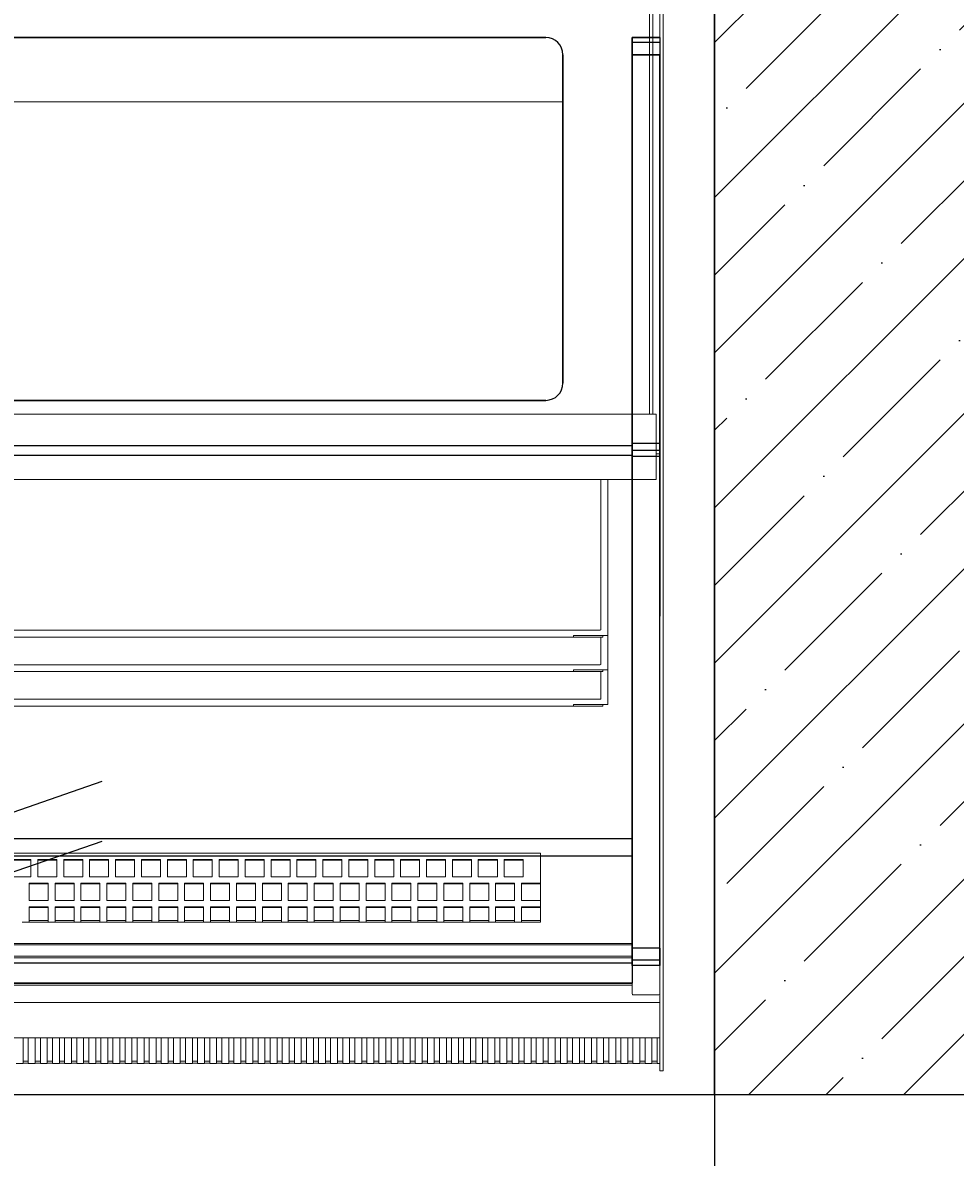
# Model space of a CAD drawing. Header units: millimetres. Extents: x -380244 to 257841, y -4400 to 11650.
# Tile 111 of 140: x 11199 to 11739, y -1348 to -692. Entities that reach past the tile are written whole.
import ezdxf
from ezdxf import colors
from ezdxf.entities.mleader import LeaderData, LeaderLine
from ezdxf.math import Vec2, Vec3

# ---------------------------------------------------------------- set-up
doc = ezdxf.new("R2010")
doc.units = ezdxf.units.MM
for name, color, linetype in [('Equip2D', 250, 'Continuous'), ('Equip3D', 7, 'Continuous'), ('EquipAnnot', 5, 'Continuous'), ('Обмер', 6, 'Continuous'), ('Привязки Вент', 102, 'Continuous'), ('Привязки Электр', 1, 'Continuous'), ('Привязки Электр2', 1, 'Continuous')]:
    doc.layers.add(name, color=color, linetype=linetype)
doc.styles.add('GOST прямой', font='isocpeur.ttf', dxfattribs={"height": 2.5})
doc.styles.add('Выноски', font='isocpeur.ttf', dxfattribs={"height": 2.5})
doc.styles.add('Размеры', font='txt.shx', dxfattribs={"height": 2.5})
doc.dimstyles.new('Main', dxfattribs={"dimscale": 0, "dimtxt": 2.5, "dimasz": 1, "dimexe": 1.25, "dimexo": 0.625, "dimtad": 1, "dimdec": 1, "dimrnd": 0.5, "dimtxsty": 'Размеры', "dimblk": 'OBLIQUE', "dimcen": 2.5, "dimadec": 0, "dimazin": 0, "dimtfac": 1, "dimtdec": 1, "dimtmove": 1, "dimatfit": 2, "dimfxl": 1, "dimarcsym": 0})

# ---------------------------------------------------------------- blocks, each defined once
blk = doc.blocks.new('A$C6c529915')
at = {"color": 0, "linetype": 'Continuous', "lineweight": 0}
for p, q in [((892, -2), (892, -320)), ((894, -320), (894, -2)), ((898, -2.5), (898, -342.78)), ((900, -4), (900, -660)), ((832, -102), (66, -102)), ((842, -112), (842, -302)), ((842, -139.32), (56, -139.32)), ((66, -312), (832, -312)), ((896, -320), (2, -320)), ((896, -320), (896, -342.53)), ((896, -343.3), (896, -342.53)), ((897.5, -343), (896, -343)), ((896, -343.3), (896, -357.78)), ((898, -655.55), (898, -342.78)), ((896, -357.78), (2, -357.78)), ((864, -357.78), (864, -444.5)), ((868, -357.78), (868, -448)), ((882, -357.78), (882, -655.55)), ((863.5, -445), (36.5, -445)), ((848, -449), (52, -449)), ((848, -449), (848, -448)), ((848, -448), (866, -448)), ((865, -449), (848, -449)), ((864, -449), (864, -464.5)), ((865, -448), (865, -449)), ((866, -448), (868, -448)), ((868, -448), (868, -468)), ((863.5, -465), (36.5, -465)), ((848, -469), (52, -469)), ((848, -469), (848, -468)), ((848, -468), (866, -468)), ((865, -469), (848, -469)), ((864, -469), (864, -484.5)), ((865, -468), (865, -469)), ((866, -468), (868, -468)), ((868, -468), (868, -488)), ((863.5, -485), (36.5, -485)), ((848, -489), (52, -489)), ((848, -489), (848, -488)), ((848, -488), (866, -488)), ((865, -489), (848, -489)), ((865, -488), (865, -489)), ((866, -488), (868, -488)), ((829, -574), (73, -574)), ((73, -574), (829, -574)), ((534, -577.77), (523, -577.77)), ((534, -587.8), (534, -577.77)), ((549, -577.77), (538, -577.77)), ((538, -577.77), (538, -587.8)), ((549, -587.8), (549, -577.77)), ((564, -577.77), (553, -577.77)), ((553, -577.77), (553, -587.8)), ((564, -587.8), (564, -577.77)), ((579, -577.77), (568, -577.77)), ((568, -577.77), (568, -587.8)), ((579, -587.8), (579, -577.77)), ((594, -577.77), (583, -577.77)), ((583, -577.77), (583, -587.8)), ((594, -587.8), (594, -577.77)), ((609, -577.77), (598, -577.77)), ((598, -577.77), (598, -587.8)), ((609, -587.8), (609, -577.77)), ((624, -577.77), (613, -577.77)), ((613, -577.77), (613, -587.8)), ((624, -587.8), (624, -577.77)), ((639, -577.77), (628, -577.77)), ((628, -577.77), (628, -587.8)), ((639, -587.8), (639, -577.77)), ((654, -577.77), (643, -577.77)), ((643, -577.77), (643, -587.8)), ((654, -587.8), (654, -577.77)), ((669, -577.77), (658, -577.77)), ((658, -577.77), (658, -587.8)), ((669, -587.8), (669, -577.77)), ((684, -577.77), (673, -577.77)), ((673, -577.77), (673, -587.8)), ((684, -587.8), (684, -577.77)), ((699, -577.77), (688, -577.77)), ((688, -577.77), (688, -587.8)), ((699, -587.8), (699, -577.77)), ((714, -577.77), (703, -577.77)), ((703, -577.77), (703, -587.8)), ((714, -587.8), (714, -577.77)), ((729, -577.77), (718, -577.77)), ((718, -577.77), (718, -587.8)), ((729, -587.8), (729, -577.77)), ((744, -577.77), (733, -577.77)), ((733, -577.77), (733, -587.8)), ((744, -587.8), (744, -577.77)), ((759, -577.77), (748, -577.77)), ((748, -577.77), (748, -587.8)), ((759, -587.8), (759, -577.77)), ((774, -577.77), (763, -577.77)), ((763, -577.77), (763, -587.8)), ((774, -587.8), (774, -577.77)), ((789, -577.77), (778, -577.77)), ((778, -577.77), (778, -587.8)), ((789, -587.8), (789, -577.77)), ((804, -577.77), (793, -577.77)), ((793, -577.77), (793, -587.8)), ((804, -587.8), (804, -577.77)), ((819, -577.77), (808, -577.77)), ((808, -577.77), (808, -587.8)), ((819, -587.8), (819, -577.77)), ((829, -591.45), (829, -574)), ((534, -578.18), (523, -578.18)), ((549, -578.18), (538, -578.18)), ((564, -578.18), (553, -578.18)), ((579, -578.18), (568, -578.18)), ((594, -578.18), (583, -578.18)), ((609, -578.18), (598, -578.18)), ((624, -578.18), (613, -578.18)), ((639, -578.18), (628, -578.18)), ((654, -578.18), (643, -578.18)), ((669, -578.18), (658, -578.18)), ((684, -578.18), (673, -578.18)), ((699, -578.18), (688, -578.18)), ((714, -578.18), (703, -578.18)), ((729, -578.18), (718, -578.18)), ((744, -578.18), (733, -578.18)), ((759, -578.18), (748, -578.18)), ((774, -578.18), (763, -578.18)), ((789, -578.18), (778, -578.18)), ((804, -578.18), (793, -578.18)), ((819, -578.18), (808, -578.18)), ((523, -587.8), (534, -587.8)), ((538, -587.8), (549, -587.8)), ((553, -587.8), (564, -587.8)), ((568, -587.8), (579, -587.8)), ((583, -587.8), (594, -587.8)), ((598, -587.8), (609, -587.8)), ((613, -587.8), (624, -587.8)), ((628, -587.8), (639, -587.8)), ((643, -587.8), (654, -587.8)), ((658, -587.8), (669, -587.8)), ((673, -587.8), (684, -587.8)), ((688, -587.8), (699, -587.8)), ((703, -587.8), (714, -587.8)), ((718, -587.8), (729, -587.8)), ((733, -587.8), (744, -587.8)), ((748, -587.8), (759, -587.8)), ((763, -587.8), (774, -587.8)), ((778, -587.8), (789, -587.8)), ((793, -587.8), (804, -587.8)), ((808, -587.8), (819, -587.8)), ((544, -591.45), (533, -591.45)), ((533, -591.45), (533, -601.48)), ((544, -591.86), (533, -591.86)), ((544, -601.48), (544, -591.45)), ((559, -591.45), (548, -591.45)), ((548, -591.45), (548, -601.48)), ((559, -591.86), (548, -591.86)), ((559, -601.48), (559, -591.45)), ((574, -591.45), (563, -591.45)), ((563, -591.45), (563, -601.48)), ((574, -591.86), (563, -591.86)), ((574, -601.48), (574, -591.45)), ((589, -591.45), (578, -591.45)), ((578, -591.45), (578, -601.48)), ((589, -591.86), (578, -591.86)), ((589, -601.48), (589, -591.45)), ((604, -591.45), (593, -591.45)), ((593, -591.45), (593, -601.48)), ((604, -591.86), (593, -591.86)), ((604, -601.48), (604, -591.45)), ((619, -591.45), (608, -591.45)), ((608, -591.45), (608, -601.48)), ((619, -591.86), (608, -591.86)), ((619, -601.48), (619, -591.45)), ((634, -591.45), (623, -591.45)), ((623, -591.45), (623, -601.48)), ((634, -591.86), (623, -591.86)), ((634, -601.48), (634, -591.45)), ((649, -591.45), (638, -591.45)), ((638, -591.45), (638, -601.48)), ((649, -591.86), (638, -591.86)), ((649, -601.48), (649, -591.45)), ((664, -591.45), (653, -591.45)), ((653, -591.45), (653, -601.48)), ((664, -591.86), (653, -591.86)), ((664, -601.48), (664, -591.45)), ((679, -591.45), (668, -591.45)), ((668, -591.45), (668, -601.48)), ((679, -591.86), (668, -591.86)), ((679, -601.48), (679, -591.45)), ((694, -591.45), (683, -591.45)), ((683, -591.45), (683, -601.48)), ((694, -591.86), (683, -591.86)), ((694, -601.48), (694, -591.45)), ((709, -591.45), (698, -591.45)), ((698, -591.45), (698, -601.48)), ((709, -591.86), (698, -591.86)), ((709, -601.48), (709, -591.45)), ((724, -591.45), (713, -591.45)), ((713, -591.45), (713, -601.48)), ((724, -591.86), (713, -591.86)), ((724, -601.48), (724, -591.45)), ((739, -591.45), (728, -591.45)), ((728, -591.45), (728, -601.48)), ((739, -591.86), (728, -591.86)), ((739, -601.48), (739, -591.45)), ((754, -591.45), (743, -591.45)), ((743, -591.45), (743, -601.48)), ((754, -591.86), (743, -591.86)), ((754, -601.48), (754, -591.45)), ((769, -591.45), (758, -591.45)), ((758, -591.45), (758, -601.48)), ((769, -591.86), (758, -591.86)), ((769, -601.48), (769, -591.45)), ((784, -591.45), (773, -591.45)), ((773, -591.45), (773, -601.48)), ((784, -591.86), (773, -591.86)), ((784, -601.48), (784, -591.45)), ((799, -591.45), (788, -591.45)), ((788, -591.45), (788, -601.48)), ((799, -591.86), (788, -591.86)), ((799, -601.48), (799, -591.45)), ((814, -591.45), (803, -591.45)), ((803, -591.45), (803, -601.48)), ((814, -591.86), (803, -591.86)), ((814, -601.48), (814, -591.45)), ((818, -591.45), (818, -601.48)), ((829, -591.45), (818, -591.45)), ((829, -591.86), (818, -591.86)), ((829, -591.45), (829, -591.86)), ((829, -601.48), (829, -591.86)), ((533, -601.48), (544, -601.48)), ((548, -601.48), (559, -601.48)), ((563, -601.48), (574, -601.48)), ((578, -601.48), (589, -601.48)), ((593, -601.48), (604, -601.48)), ((608, -601.48), (619, -601.48)), ((623, -601.48), (634, -601.48)), ((638, -601.48), (649, -601.48)), ((653, -601.48), (664, -601.48)), ((668, -601.48), (679, -601.48)), ((683, -601.48), (694, -601.48)), ((698, -601.48), (709, -601.48)), ((713, -601.48), (724, -601.48)), ((728, -601.48), (739, -601.48)), ((743, -601.48), (754, -601.48)), ((758, -601.48), (769, -601.48)), ((773, -601.48), (784, -601.48)), ((788, -601.48), (799, -601.48)), ((803, -601.48), (814, -601.48)), ((818, -601.48), (829, -601.48)), ((829, -605.13), (829, -601.48)), ((533, -605.13), (533, -612.59)), ((544, -605.13), (533, -605.13)), ((544, -605.54), (533, -605.54)), ((544, -605.13), (544, -612.59)), ((548, -605.13), (548, -612.59)), ((559, -605.13), (548, -605.13)), ((559, -605.54), (548, -605.54)), ((559, -605.13), (559, -612.59)), ((563, -605.13), (563, -612.59)), ((574, -605.13), (563, -605.13)), ((574, -605.54), (563, -605.54)), ((574, -605.13), (574, -612.59)), ((578, -605.13), (578, -612.59)), ((589, -605.13), (578, -605.13)), ((589, -605.54), (578, -605.54)), ((589, -605.13), (589, -612.59)), ((593, -605.13), (593, -612.59)), ((604, -605.13), (593, -605.13)), ((604, -605.54), (593, -605.54)), ((604, -605.13), (604, -612.59)), ((608, -605.13), (608, -612.59)), ((619, -605.13), (608, -605.13)), ((619, -605.54), (608, -605.54)), ((619, -605.13), (619, -612.59)), ((623, -605.13), (623, -612.59)), ((634, -605.13), (623, -605.13)), ((634, -605.54), (623, -605.54)), ((634, -605.13), (634, -612.59)), ((638, -605.13), (638, -612.59)), ((649, -605.13), (638, -605.13)), ((649, -605.54), (638, -605.54)), ((649, -605.13), (649, -612.59)), ((653, -605.13), (653, -612.59)), ((664, -605.13), (653, -605.13)), ((664, -605.54), (653, -605.54)), ((664, -605.13), (664, -612.59)), ((668, -605.13), (668, -612.59)), ((679, -605.13), (668, -605.13)), ((679, -605.54), (668, -605.54)), ((679, -605.13), (679, -612.59)), ((683, -605.13), (683, -612.59)), ((694, -605.13), (683, -605.13)), ((694, -605.54), (683, -605.54)), ((694, -605.13), (694, -612.59)), ((698, -605.13), (698, -612.59)), ((709, -605.13), (698, -605.13)), ((709, -605.54), (698, -605.54)), ((709, -605.13), (709, -612.59)), ((713, -605.13), (713, -612.59)), ((724, -605.13), (713, -605.13)), ((724, -605.54), (713, -605.54)), ((724, -605.13), (724, -612.59)), ((728, -605.13), (728, -612.59)), ((739, -605.13), (728, -605.13)), ((739, -605.54), (728, -605.54)), ((739, -605.13), (739, -612.59)), ((743, -605.13), (743, -612.59)), ((754, -605.13), (743, -605.13)), ((754, -605.54), (743, -605.54)), ((754, -605.13), (754, -612.59)), ((758, -605.13), (758, -612.59)), ((769, -605.13), (758, -605.13)), ((769, -605.54), (758, -605.54)), ((769, -605.13), (769, -612.59)), ((773, -605.13), (773, -612.59)), ((784, -605.13), (773, -605.13)), ((784, -605.54), (773, -605.54)), ((784, -605.13), (784, -612.59)), ((788, -605.13), (788, -612.59)), ((799, -605.13), (788, -605.13)), ((799, -605.54), (788, -605.54)), ((799, -605.13), (799, -612.59)), ((803, -605.13), (803, -612.59)), ((814, -605.13), (803, -605.13)), ((814, -605.54), (803, -605.54)), ((814, -605.13), (814, -612.59)), ((818, -605.13), (818, -612.59)), ((829, -605.13), (818, -605.13)), ((829, -605.54), (818, -605.54)), ((829, -605.13), (829, -605.54)), ((829, -613), (829, -605.54)), ((529, -614), (533, -614)), ((533, -612.59), (533, -614)), ((533, -613), (544, -613)), ((544, -614), (533, -614)), ((544, -614), (544, -612.59)), ((544, -614), (548, -614)), ((548, -612.59), (548, -614)), ((548, -613), (559, -613)), ((559, -614), (548, -614)), ((559, -614), (559, -612.59)), ((559, -614), (563, -614)), ((563, -612.59), (563, -614)), ((563, -613), (574, -613)), ((574, -614), (563, -614)), ((574, -614), (574, -612.59)), ((574, -614), (578, -614)), ((578, -612.59), (578, -614)), ((578, -613), (589, -613)), ((589, -614), (578, -614)), ((589, -614), (589, -612.59)), ((589, -614), (593, -614)), ((593, -612.59), (593, -614)), ((593, -613), (604, -613)), ((604, -614), (593, -614)), ((604, -614), (604, -612.59)), ((604, -614), (608, -614)), ((608, -612.59), (608, -614)), ((608, -613), (619, -613)), ((619, -614), (608, -614)), ((619, -614), (619, -612.59)), ((619, -614), (623, -614)), ((623, -612.59), (623, -614)), ((623, -613), (634, -613)), ((634, -614), (623, -614)), ((634, -614), (634, -612.59)), ((634, -614), (638, -614)), ((638, -612.59), (638, -614)), ((638, -613), (649, -613)), ((649, -614), (638, -614)), ((649, -614), (649, -612.59)), ((649, -614), (653, -614)), ((653, -612.59), (653, -614)), ((653, -613), (664, -613)), ((664, -614), (653, -614)), ((664, -614), (664, -612.59)), ((664, -614), (668, -614)), ((668, -612.59), (668, -614)), ((668, -613), (679, -613)), ((679, -614), (668, -614)), ((679, -614), (679, -612.59)), ((679, -614), (683, -614)), ((683, -612.59), (683, -614)), ((683, -613), (694, -613)), ((694, -614), (683, -614)), ((694, -614), (694, -612.59)), ((694, -614), (698, -614)), ((698, -612.59), (698, -614)), ((698, -613), (709, -613)), ((709, -614), (698, -614)), ((709, -614), (709, -612.59)), ((709, -614), (713, -614)), ((713, -612.59), (713, -614)), ((713, -613), (724, -613)), ((724, -614), (713, -614)), ((724, -614), (724, -612.59)), ((724, -614), (728, -614)), ((728, -612.59), (728, -614)), ((728, -613), (739, -613)), ((739, -614), (728, -614)), ((739, -614), (739, -612.59)), ((739, -614), (743, -614)), ((743, -612.59), (743, -614)), ((743, -613), (754, -613)), ((754, -614), (743, -614)), ((754, -614), (754, -612.59)), ((754, -614), (758, -614)), ((758, -612.59), (758, -614)), ((758, -613), (769, -613)), ((769, -614), (758, -614)), ((769, -614), (769, -612.59)), ((769, -614), (773, -614)), ((773, -612.59), (773, -614)), ((773, -613), (784, -613)), ((784, -614), (773, -614)), ((784, -614), (784, -612.59)), ((784, -614), (788, -614)), ((788, -612.59), (788, -614)), ((788, -613), (799, -613)), ((799, -614), (788, -614)), ((799, -614), (799, -612.59)), ((799, -614), (803, -614)), ((803, -612.59), (803, -614)), ((803, -613), (814, -613)), ((814, -614), (803, -614)), ((814, -614), (814, -612.59)), ((814, -614), (818, -614)), ((818, -612.59), (818, -614)), ((818, -613), (829, -613)), ((829, -614), (818, -614)), ((829, -613), (829, -614)), ((882, -626.26), (18, -626.26)), ((882, -627.2), (18, -627.2)), ((882, -633.71), (18, -633.71)), ((882, -634.65), (18, -634.65)), ((882, -649.47), (18, -649.47)), ((882, -650.47), (18, -650.47)), ((897.5, -656.05), (882.5, -656.05)), ((898, -655.55), (898, -660)), ((898, -660.53), (2, -660.53)), ((898, -685.44), (898, -660)), ((900, -685.44), (900, -660)), ((898, -681), (2, -681)), ((529.5, -681), (529.5, -684.8)), ((532.5, -684.8), (532.5, -681)), ((536.5, -681), (536.5, -684.8)), ((539.5, -684.8), (539.5, -681)), ((543.5, -681), (543.5, -684.8)), ((546.5, -684.8), (546.5, -681)), ((550.5, -681), (550.5, -684.8)), ((553.5, -684.8), (553.5, -681)), ((557.5, -681), (557.5, -684.8)), ((560.5, -684.8), (560.5, -681)), ((564.5, -681), (564.5, -684.8)), ((567.5, -684.8), (567.5, -681)), ((571.5, -681), (571.5, -684.8)), ((574.5, -684.8), (574.5, -681)), ((578.5, -681), (578.5, -684.8)), ((581.5, -684.8), (581.5, -681)), ((585.5, -681), (585.5, -684.8)), ((588.5, -684.8), (588.5, -681)), ((592.5, -681), (592.5, -684.8)), ((595.5, -684.8), (595.5, -681)), ((599.5, -681), (599.5, -684.8)), ((602.5, -684.8), (602.5, -681)), ((606.5, -681), (606.5, -684.8)), ((609.5, -684.8), (609.5, -681)), ((613.5, -681), (613.5, -684.8)), ((616.5, -684.8), (616.5, -681)), ((620.5, -681), (620.5, -684.8)), ((623.5, -684.8), (623.5, -681)), ((627.5, -681), (627.5, -684.8)), ((630.5, -684.8), (630.5, -681)), ((634.5, -681), (634.5, -684.8)), ((637.5, -684.8), (637.5, -681)), ((641.5, -681), (641.5, -684.8)), ((644.5, -684.8), (644.5, -681)), ((648.5, -681), (648.5, -684.8)), ((651.5, -684.8), (651.5, -681)), ((655.5, -681), (655.5, -684.8)), ((658.5, -684.8), (658.5, -681)), ((662.5, -681), (662.5, -684.8)), ((665.5, -684.8), (665.5, -681)), ((669.5, -681), (669.5, -684.8)), ((672.5, -684.8), (672.5, -681)), ((676.5, -681), (676.5, -684.8)), ((679.5, -684.8), (679.5, -681)), ((683.5, -681), (683.5, -684.8)), ((686.5, -684.8), (686.5, -681)), ((690.5, -681), (690.5, -684.8)), ((693.5, -684.8), (693.5, -681)), ((697.5, -681), (697.5, -684.8)), ((700.5, -684.8), (700.5, -681)), ((704.5, -681), (704.5, -684.8)), ((707.5, -684.8), (707.5, -681)), ((711.5, -681), (711.5, -684.8)), ((714.5, -684.8), (714.5, -681)), ((718.5, -681), (718.5, -684.8)), ((721.5, -684.8), (721.5, -681)), ((725.5, -681), (725.5, -684.8)), ((728.5, -684.8), (728.5, -681)), ((732.5, -681), (732.5, -684.8)), ((735.5, -684.8), (735.5, -681)), ((739.5, -681), (739.5, -684.8)), ((742.5, -684.8), (742.5, -681)), ((746.5, -681), (746.5, -684.8)), ((749.5, -684.8), (749.5, -681)), ((753.5, -681), (753.5, -684.8)), ((756.5, -684.8), (756.5, -681)), ((760.5, -681), (760.5, -684.8)), ((763.5, -684.8), (763.5, -681)), ((767.5, -681), (767.5, -684.8)), ((770.5, -684.8), (770.5, -681)), ((774.5, -681), (774.5, -684.8)), ((777.5, -684.8), (777.5, -681)), ((781.5, -681), (781.5, -684.8)), ((784.5, -684.8), (784.5, -681)), ((788.5, -681), (788.5, -684.8)), ((791.5, -684.8), (791.5, -681)), ((795.5, -681), (795.5, -684.8)), ((798.5, -684.8), (798.5, -681)), ((802.5, -681), (802.5, -684.8)), ((805.5, -684.8), (805.5, -681)), ((809.5, -681), (809.5, -684.8)), ((812.5, -684.8), (812.5, -681)), ((816.5, -681), (816.5, -684.8)), ((819.5, -684.8), (819.5, -681)), ((823.5, -681), (823.5, -684.8)), ((826.5, -684.8), (826.5, -681)), ((830.5, -681), (830.5, -684.8)), ((833.5, -684.8), (833.5, -681)), ((837.5, -681), (837.5, -684.8)), ((840.5, -684.8), (840.5, -681)), ((844.5, -681), (844.5, -684.8)), ((847.5, -684.8), (847.5, -681)), ((851.5, -681), (851.5, -684.8)), ((854.5, -684.8), (854.5, -681)), ((858.5, -681), (858.5, -684.8)), ((861.5, -684.8), (861.5, -681)), ((865.5, -681), (865.5, -684.8)), ((868.5, -684.8), (868.5, -681)), ((872.5, -681), (872.5, -684.8)), ((875.5, -684.8), (875.5, -681)), ((879.5, -681), (879.5, -684.8)), ((882.5, -684.8), (882.5, -681)), ((886.5, -681), (886.5, -684.8)), ((889.5, -684.8), (889.5, -681)), ((893.5, -681), (893.5, -684.8)), ((896.5, -684.8), (896.5, -681)), ((529.5, -684.8), (529.5, -695.8)), ((532.5, -695.8), (532.5, -684.8)), ((536.5, -684.8), (536.5, -695.8)), ((539.5, -695.8), (539.5, -684.8)), ((543.5, -684.8), (543.5, -695.8)), ((546.5, -695.8), (546.5, -684.8)), ((550.5, -684.8), (550.5, -695.8)), ((553.5, -695.8), (553.5, -684.8)), ((557.5, -684.8), (557.5, -695.8)), ((560.5, -695.8), (560.5, -684.8)), ((564.5, -684.8), (564.5, -695.8)), ((567.5, -695.8), (567.5, -684.8)), ((571.5, -684.8), (571.5, -695.8)), ((574.5, -695.8), (574.5, -684.8)), ((578.5, -684.8), (578.5, -695.8)), ((581.5, -695.8), (581.5, -684.8)), ((585.5, -684.8), (585.5, -695.8)), ((588.5, -695.8), (588.5, -684.8)), ((592.5, -684.8), (592.5, -695.8)), ((595.5, -695.8), (595.5, -684.8)), ((599.5, -684.8), (599.5, -695.8)), ((602.5, -695.8), (602.5, -684.8)), ((606.5, -684.8), (606.5, -695.8)), ((609.5, -695.8), (609.5, -684.8)), ((613.5, -684.8), (613.5, -695.8)), ((616.5, -695.8), (616.5, -684.8)), ((620.5, -684.8), (620.5, -695.8)), ((623.5, -695.8), (623.5, -684.8)), ((627.5, -684.8), (627.5, -695.8)), ((630.5, -695.8), (630.5, -684.8)), ((634.5, -684.8), (634.5, -695.8)), ((637.5, -695.8), (637.5, -684.8)), ((641.5, -684.8), (641.5, -695.8)), ((644.5, -695.8), (644.5, -684.8)), ((648.5, -684.8), (648.5, -695.8)), ((651.5, -695.8), (651.5, -684.8)), ((655.5, -684.8), (655.5, -695.8)), ((658.5, -695.8), (658.5, -684.8)), ((662.5, -684.8), (662.5, -695.8)), ((665.5, -695.8), (665.5, -684.8)), ((669.5, -684.8), (669.5, -695.8)), ((672.5, -695.8), (672.5, -684.8)), ((676.5, -684.8), (676.5, -695.8)), ((679.5, -695.8), (679.5, -684.8)), ((683.5, -684.8), (683.5, -695.8)), ((686.5, -695.8), (686.5, -684.8)), ((690.5, -684.8), (690.5, -695.8)), ((693.5, -695.8), (693.5, -684.8)), ((697.5, -684.8), (697.5, -695.8)), ((700.5, -695.8), (700.5, -684.8)), ((704.5, -684.8), (704.5, -695.8)), ((707.5, -695.8), (707.5, -684.8)), ((711.5, -684.8), (711.5, -695.8)), ((714.5, -695.8), (714.5, -684.8)), ((718.5, -684.8), (718.5, -695.8)), ((721.5, -695.8), (721.5, -684.8)), ((725.5, -684.8), (725.5, -695.8)), ((728.5, -695.8), (728.5, -684.8)), ((732.5, -684.8), (732.5, -695.8)), ((735.5, -695.8), (735.5, -684.8)), ((739.5, -684.8), (739.5, -695.8)), ((742.5, -695.8), (742.5, -684.8)), ((746.5, -684.8), (746.5, -695.8)), ((749.5, -695.8), (749.5, -684.8)), ((753.5, -684.8), (753.5, -695.8)), ((756.5, -695.8), (756.5, -684.8)), ((760.5, -684.8), (760.5, -695.8)), ((763.5, -695.8), (763.5, -684.8)), ((767.5, -684.8), (767.5, -695.8)), ((770.5, -695.8), (770.5, -684.8)), ((774.5, -684.8), (774.5, -695.8)), ((777.5, -695.8), (777.5, -684.8)), ((781.5, -684.8), (781.5, -695.8)), ((784.5, -695.8), (784.5, -684.8)), ((788.5, -684.8), (788.5, -695.8)), ((791.5, -695.8), (791.5, -684.8)), ((795.5, -684.8), (795.5, -695.8)), ((798.5, -695.8), (798.5, -684.8)), ((802.5, -684.8), (802.5, -695.8)), ((805.5, -695.8), (805.5, -684.8)), ((809.5, -684.8), (809.5, -695.8)), ((812.5, -695.8), (812.5, -684.8)), ((816.5, -684.8), (816.5, -695.8)), ((819.5, -695.8), (819.5, -684.8)), ((823.5, -684.8), (823.5, -695.8)), ((826.5, -695.8), (826.5, -684.8)), ((830.5, -684.8), (830.5, -695.8)), ((833.5, -695.8), (833.5, -684.8)), ((837.5, -684.8), (837.5, -695.8)), ((840.5, -695.8), (840.5, -684.8)), ((844.5, -684.8), (844.5, -695.8)), ((847.5, -695.8), (847.5, -684.8)), ((851.5, -684.8), (851.5, -695.8)), ((854.5, -695.8), (854.5, -684.8)), ((858.5, -684.8), (858.5, -695.8)), ((861.5, -695.8), (861.5, -684.8)), ((865.5, -684.8), (865.5, -695.8)), ((868.5, -695.8), (868.5, -684.8)), ((872.5, -684.8), (872.5, -695.8)), ((875.5, -695.8), (875.5, -684.8)), ((879.5, -684.8), (879.5, -695.8)), ((882.5, -695.8), (882.5, -684.8)), ((886.5, -684.8), (886.5, -695.8)), ((889.5, -695.8), (889.5, -684.8)), ((893.5, -684.8), (893.5, -695.8)), ((896.5, -695.8), (896.5, -684.8)), ((898, -700), (898, -685.44)), ((900, -700), (900, -685.44)), ((529.5, -695.8), (525.5, -695.8)), ((532.5, -694.44), (529.5, -694.44)), ((529.5, -695.6), (532.5, -695.6)), ((536.5, -695.8), (532.5, -695.8)), ((539.5, -694.44), (536.5, -694.44)), ((536.5, -695.6), (539.5, -695.6)), ((543.5, -695.8), (539.5, -695.8)), ((546.5, -694.44), (543.5, -694.44)), ((543.5, -695.6), (546.5, -695.6)), ((550.5, -695.8), (546.5, -695.8)), ((553.5, -694.44), (550.5, -694.44)), ((550.5, -695.6), (553.5, -695.6)), ((557.5, -695.8), (553.5, -695.8)), ((560.5, -694.44), (557.5, -694.44)), ((557.5, -695.6), (560.5, -695.6)), ((564.5, -695.8), (560.5, -695.8)), ((567.5, -694.44), (564.5, -694.44)), ((564.5, -695.6), (567.5, -695.6)), ((571.5, -695.8), (567.5, -695.8)), ((574.5, -694.44), (571.5, -694.44)), ((571.5, -695.6), (574.5, -695.6)), ((578.5, -695.8), (574.5, -695.8)), ((581.5, -694.44), (578.5, -694.44)), ((578.5, -695.6), (581.5, -695.6)), ((585.5, -695.8), (581.5, -695.8)), ((588.5, -694.44), (585.5, -694.44)), ((585.5, -695.6), (588.5, -695.6)), ((592.5, -695.8), (588.5, -695.8)), ((595.5, -694.44), (592.5, -694.44)), ((592.5, -695.6), (595.5, -695.6)), ((599.5, -695.8), (595.5, -695.8)), ((602.5, -694.44), (599.5, -694.44)), ((599.5, -695.6), (602.5, -695.6)), ((606.5, -695.8), (602.5, -695.8)), ((609.5, -694.44), (606.5, -694.44)), ((606.5, -695.6), (609.5, -695.6)), ((613.5, -695.8), (609.5, -695.8)), ((616.5, -694.44), (613.5, -694.44)), ((613.5, -695.6), (616.5, -695.6)), ((620.5, -695.8), (616.5, -695.8)), ((623.5, -694.44), (620.5, -694.44)), ((620.5, -695.6), (623.5, -695.6)), ((627.5, -695.8), (623.5, -695.8)), ((630.5, -694.44), (627.5, -694.44)), ((627.5, -695.6), (630.5, -695.6)), ((634.5, -695.8), (630.5, -695.8)), ((637.5, -694.44), (634.5, -694.44)), ((634.5, -695.6), (637.5, -695.6)), ((641.5, -695.8), (637.5, -695.8)), ((644.5, -694.44), (641.5, -694.44)), ((641.5, -695.6), (644.5, -695.6)), ((648.5, -695.8), (644.5, -695.8)), ((651.5, -694.44), (648.5, -694.44)), ((648.5, -695.6), (651.5, -695.6)), ((655.5, -695.8), (651.5, -695.8)), ((658.5, -694.44), (655.5, -694.44)), ((655.5, -695.6), (658.5, -695.6)), ((662.5, -695.8), (658.5, -695.8)), ((665.5, -694.44), (662.5, -694.44)), ((662.5, -695.6), (665.5, -695.6)), ((669.5, -695.8), (665.5, -695.8)), ((672.5, -694.44), (669.5, -694.44)), ((669.5, -695.6), (672.5, -695.6)), ((676.5, -695.8), (672.5, -695.8)), ((679.5, -694.44), (676.5, -694.44)), ((676.5, -695.6), (679.5, -695.6)), ((683.5, -695.8), (679.5, -695.8)), ((686.5, -694.44), (683.5, -694.44)), ((683.5, -695.6), (686.5, -695.6)), ((690.5, -695.8), (686.5, -695.8)), ((693.5, -694.44), (690.5, -694.44)), ((690.5, -695.6), (693.5, -695.6)), ((697.5, -695.8), (693.5, -695.8)), ((700.5, -694.44), (697.5, -694.44)), ((697.5, -695.6), (700.5, -695.6)), ((704.5, -695.8), (700.5, -695.8)), ((707.5, -694.44), (704.5, -694.44)), ((704.5, -695.6), (707.5, -695.6)), ((711.5, -695.8), (707.5, -695.8)), ((714.5, -694.44), (711.5, -694.44)), ((711.5, -695.6), (714.5, -695.6)), ((718.5, -695.8), (714.5, -695.8)), ((721.5, -694.44), (718.5, -694.44)), ((718.5, -695.6), (721.5, -695.6)), ((725.5, -695.8), (721.5, -695.8)), ((728.5, -694.44), (725.5, -694.44)), ((725.5, -695.6), (728.5, -695.6)), ((732.5, -695.8), (728.5, -695.8)), ((735.5, -694.44), (732.5, -694.44)), ((732.5, -695.6), (735.5, -695.6)), ((739.5, -695.8), (735.5, -695.8)), ((742.5, -694.44), (739.5, -694.44)), ((739.5, -695.6), (742.5, -695.6)), ((746.5, -695.8), (742.5, -695.8)), ((749.5, -694.44), (746.5, -694.44)), ((746.5, -695.6), (749.5, -695.6)), ((753.5, -695.8), (749.5, -695.8)), ((756.5, -694.44), (753.5, -694.44)), ((753.5, -695.6), (756.5, -695.6)), ((760.5, -695.8), (756.5, -695.8)), ((763.5, -694.44), (760.5, -694.44)), ((760.5, -695.6), (763.5, -695.6)), ((767.5, -695.8), (763.5, -695.8)), ((770.5, -694.44), (767.5, -694.44)), ((767.5, -695.6), (770.5, -695.6)), ((774.5, -695.8), (770.5, -695.8)), ((777.5, -694.44), (774.5, -694.44)), ((774.5, -695.6), (777.5, -695.6)), ((781.5, -695.8), (777.5, -695.8)), ((784.5, -694.44), (781.5, -694.44)), ((781.5, -695.6), (784.5, -695.6)), ((788.5, -695.8), (784.5, -695.8)), ((791.5, -694.44), (788.5, -694.44)), ((788.5, -695.6), (791.5, -695.6)), ((795.5, -695.8), (791.5, -695.8)), ((798.5, -694.44), (795.5, -694.44)), ((795.5, -695.6), (798.5, -695.6)), ((802.5, -695.8), (798.5, -695.8)), ((805.5, -694.44), (802.5, -694.44)), ((802.5, -695.6), (805.5, -695.6)), ((809.5, -695.8), (805.5, -695.8)), ((812.5, -694.44), (809.5, -694.44)), ((809.5, -695.6), (812.5, -695.6)), ((816.5, -695.8), (812.5, -695.8)), ((819.5, -694.44), (816.5, -694.44)), ((816.5, -695.6), (819.5, -695.6)), ((823.5, -695.8), (819.5, -695.8)), ((826.5, -694.44), (823.5, -694.44)), ((823.5, -695.6), (826.5, -695.6)), ((830.5, -695.8), (826.5, -695.8)), ((833.5, -694.44), (830.5, -694.44)), ((830.5, -695.6), (833.5, -695.6)), ((837.5, -695.8), (833.5, -695.8)), ((840.5, -694.44), (837.5, -694.44)), ((837.5, -695.6), (840.5, -695.6)), ((844.5, -695.8), (840.5, -695.8)), ((847.5, -694.44), (844.5, -694.44)), ((844.5, -695.6), (847.5, -695.6)), ((851.5, -695.8), (847.5, -695.8)), ((854.5, -694.44), (851.5, -694.44)), ((851.5, -695.6), (854.5, -695.6)), ((858.5, -695.8), (854.5, -695.8)), ((861.5, -694.44), (858.5, -694.44)), ((858.5, -695.6), (861.5, -695.6)), ((865.5, -695.8), (861.5, -695.8)), ((868.5, -694.44), (865.5, -694.44)), ((865.5, -695.6), (868.5, -695.6)), ((872.5, -695.8), (868.5, -695.8)), ((875.5, -694.44), (872.5, -694.44)), ((872.5, -695.6), (875.5, -695.6)), ((879.5, -695.8), (875.5, -695.8)), ((882.5, -694.44), (879.5, -694.44)), ((879.5, -695.6), (882.5, -695.6)), ((886.5, -695.8), (882.5, -695.8)), ((889.5, -694.44), (886.5, -694.44)), ((886.5, -695.6), (889.5, -695.6)), ((893.5, -695.8), (889.5, -695.8)), ((896.5, -694.44), (893.5, -694.44)), ((893.5, -695.6), (896.5, -695.6)), ((898, -695.8), (896.5, -695.8)), ((900, -700), (898, -700))]:
    blk.add_line(p, q, dxfattribs=at)
for centre, radius, start, end in [((832, -112), 10, 360, 90), ((832, -302), 10, 270, 0), ((863.5, -444.5), 0.5, 270, 0), ((863.5, -464.5), 0.5, 270, 0), ((863.5, -484.5), 0.5, 270, 0), ((882.5, -655.55), 0.5, 180, 270), ((897.5, -655.55), 0.5, 270, 360)]:
    blk.add_arc(centre, radius, start, end, dxfattribs=at)
blk.add_open_spline([(897.5, -343), (897.64, -343), (897.77, -342.97), (897.95, -342.89), (898, -342.83), (898, -342.78)], degree=3, knots=[0, 0, 0, 0, 0.0004091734, 0.0004091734, 0.0008183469, 0.0008183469, 0.0008183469, 0.0008183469], dxfattribs=at)
blk = doc.blocks.new('ec_183158')
at = {"layer": 'Equip3D', "color": 4}
for p, q in [((66, -102, 1278), (832, -102, 1278)), ((832, -102, 1262), (832, -102, 1278)), ((839.07, -104.93, 1262), (839.07, -104.93, 1278)), ((882, -102, 1236), (898, -102, 1236)), ((898, -102, 482), (882, -102, 482)), ((882, -102, 482), (882, -102, 1236)), ((898, -104.93, 1243.07), (882, -104.93, 1243.07)), ((898, -104.93, 474.93), (882, -104.93, 474.93)), ((898, -102, 1236), (898, -102, 482)), ((842, -112, 1262), (842, -112, 1278)), ((842, -302, 1278), (842, -112, 1278)), ((842, -112, 1262), (842, -302, 1262)), ((882, -112, 1246), (898, -112, 1246)), ((882, -336.97, 1246), (882, -112, 1246)), ((898, -112, 472), (882, -112, 472)), ((898, -112, 1246), (898, -336.97, 1246)), ((898, -629.01, 472), (898, -112, 472)), ((842, -302, 1262), (842, -302, 1278)), ((66, -312, 1262), (832, -312, 1262)), ((832, -312, 1262), (832, -312, 1278)), ((839.07, -309.07, 1262), (839.07, -309.07, 1278)), ((18, -338.15, 1259.01), (882, -338.15, 1259.01)), ((898, -336.97, 1246), (882, -336.97, 1246)), ((882, -338.15, 1259.01), (882, -343.94, 1266)), ((882, -343.94, 1266), (18, -343.94, 1266)), ((882, -565.69, 872.78), (18, -565.69, 872.78)), ((882, -575.88, 877.13), (18, -575.88, 877.13)), ((898, -629.01, 472), (882, -629.01, 472)), ((898, -636.05, 474.9), (882, -636.05, 474.9)), ((18, -637.58, 446.09), (882, -637.58, 446.09)), ((882, -637.58, 446.09), (882, -649.32, 446.15)), ((882, -649.32, 446.15), (18, -649.32, 446.15))]:
    blk.add_line(p, q, dxfattribs=at)
at = {"layer": 'Equip3D', "color": 4, "extrusion": (-1, 0, 2.42132e-16)}
blk.add_line((832, -102, 1262), (66, -102, 1262), dxfattribs=at)
at = {"layer": 'Equip3D', "color": 4, "extrusion": (-1, 0, 6.12323e-17)}
for p, q in [((882, -112, 472), (882, -629.01, 472)), ((898, -341.1, 1245.11), (882, -341.1, 1245.11)), ((898, -344.49, 1242.59), (882, -344.49, 1242.59)), ((898, -639.01, 481.9), (882, -639.01, 481.9))]:
    blk.add_line(p, q, dxfattribs=at)
at = {"layer": 'Equip3D', "color": 4, "extrusion": (1, -3.06162e-16, 6.12323e-17)}
for p, q in [((898, -186.89, 984), (898, -436.89, 734)), ((898, -186.89, 884), (898, -336.89, 734)), ((898, -286.89, 984), (898, -436.89, 834))]:
    blk.add_line(p, q, dxfattribs=at)
at = {"layer": 'Equip3D', "color": 4, "extrusion": (9.09495e-14, -1, 0)}
blk.add_line((832, -312, 1278), (66, -312, 1278), dxfattribs=at)
at = {"layer": 'Equip3D', "color": 4, "extrusion": (-2.44929e-16, -0.938269, 0.345906)}
for p, q in [((575, -532.64, 994.42), (325, -619.12, 759.85)), ((575, -567.23, 900.59), (425, -619.12, 759.85))]:
    blk.add_line(p, q, dxfattribs=at)
at = {"layer": 'Equip3D', "color": 4}
for centre, start, end in [((832, -112, 1262), 360, 90), ((832, -112, 1278), 360, 90), ((832, -302, 1262), 270, 0), ((832, -302, 1278), 270, 0)]:
    blk.add_arc(centre, 10, start, end, dxfattribs=at)
at = {"layer": 'Equip3D', "color": 4, "extrusion": (-1, 0, 6.12323e-17)}
for centre, radius, start, end in [((112, 1236, -882), 10, 89.95869, 180), ((112, 482, -882), 10, 180, 270), ((112, 482, -898), 10, 180, 270), ((336.97, 1236, -882), 10, 41.13229, 89.99985), ((336.97, 1236, -898), 10, 41.13229, 89.99985), ((-555.1, 456.92, -882), 1194.38, 1.21343, 41.13299), ((-555.1, 456.92, -898), 1194.38, 1.21343, 41.13299), ((629.01, 482, -882), 10, 270, 1.15807), ((629.01, 482, -898), 10, 270, 1.15807)]:
    blk.add_arc(centre, radius, start, end, dxfattribs=at)
at = {"layer": 'Equip3D', "color": 4, "extrusion": (1, 0, -4.28626e-16)}
blk.add_arc((-112, 1236, 898), 10, 0, 90.04131, dxfattribs=at)
at = {"layer": 'Equip3D', "color": 4, "extrusion": (1, 0, -1.83697e-16)}
for centre, radius, start, end in [((574.21, 461.35, 882), 1211.88, 138.83733, 180.72138), ((563.34, 461.26, 882), 1212.75, 138.42747, 180.71383)]:
    blk.add_arc(centre, radius, start, end, dxfattribs=at)
at = {"layer": 'Equip2D'}
blk.add_blockref('A$C6c529915', (0, 0), dxfattribs=at)
at = {"layer": 'EquipAnnot', "style": 'GOST прямой', "flags": 1}
for tag, p in [('НАИМЕНОВАНИЕ', (0, 0)), ('ОПИСАНИЕ', (0, -4.75)), ('РАЗМЕРЫ', (0, -9.5)), ('МОЩНОСТЬ', (0, -14.25)), ('НАПРЯЖЕНИЕ', (0, -19))]:
    blk.add_attdef(tag, p, '', height=2.5, dxfattribs=at)
at = {"layer": 'EquipAnnot', "style": 'GOST прямой'}
blk.add_attdef('НОМЕР', (427.49, -788.97), '', height=2.5, dxfattribs=at)
blk = doc.blocks.new('_Oblique')
at = {"color": 0, "linetype": 'ByBlock', "lineweight": -2}
blk.add_line((-0.5, -0.5), (0.5, 0.5), dxfattribs=at)
blk = doc.blocks.new('*D340')
at = {"layer": 'Defpoints', "color": 0, "transparency": 16777216}
for p in [(11600, -50.16), (11600, -512), (9900, -1112)]:
    blk.add_point(p, dxfattribs=at)
at = {"layer": 'Привязки Электр', "color": 0, "lineweight": -2, "transparency": 16777216}
for p, q in [((9900, -1080.75), (9900, 12.34)), ((11600, -480.75), (11600, 12.34)), ((9900, -50.16), (11600, -50.16))]:
    blk.add_line(p, q, dxfattribs=at)
at = {"layer": 'Привязки Электр', "color": 0, "lineweight": -2, "transparency": 16777216, "xscale": 50, "yscale": 50, "zscale": 50, "rotation": 180}
blk.add_blockref('_Oblique', (9900, -50.16), dxfattribs=at)
at = {"layer": 'Привязки Электр', "color": 0, "lineweight": -2, "transparency": 16777216, "xscale": 50, "yscale": 50, "zscale": 50}
blk.add_blockref('_Oblique', (11600, -50.16), dxfattribs=at)
at = {"layer": 'Привязки Электр', "color": 0, "transparency": 16777216, "insert": (10750, 43.59), "char_height": 125, "attachment_point": 5, "style": 'Размеры'}
blk.add_mtext('1700', dxfattribs=at)
blk = doc.blocks.new('*D341')
at = {"layer": 'Defpoints', "color": 0, "transparency": 16777216}
for p in [(12400, -50.16), (11600, -512), (12400, -1112)]:
    blk.add_point(p, dxfattribs=at)
at = {"layer": 'Привязки Электр', "color": 0, "lineweight": -2, "transparency": 16777216}
for p, q in [((11600, -480.75), (11600, 12.34)), ((12400, -1080.75), (12400, 12.34)), ((11600, -50.16), (12400, -50.16))]:
    blk.add_line(p, q, dxfattribs=at)
at = {"layer": 'Привязки Электр', "color": 0, "lineweight": -2, "transparency": 16777216, "xscale": 50, "yscale": 50, "zscale": 50, "rotation": 180}
blk.add_blockref('_Oblique', (11600, -50.16), dxfattribs=at)
at = {"layer": 'Привязки Электр', "color": 0, "lineweight": -2, "transparency": 16777216, "xscale": 50, "yscale": 50, "zscale": 50}
blk.add_blockref('_Oblique', (12400, -50.16), dxfattribs=at)
at = {"layer": 'Привязки Электр', "color": 0, "transparency": 16777216, "insert": (12000, 43.59), "char_height": 125, "attachment_point": 5, "style": 'Размеры'}
blk.add_mtext('800', dxfattribs=at)
blk = doc.blocks.new('*D366')
at = {"layer": 'Defpoints', "color": 0, "transparency": 16777216}
for p in [(10650, -412), (11600, -412), (11600, -1547.87)]:
    blk.add_point(p, dxfattribs=at)
at = {"layer": 'Привязки Электр2', "color": 0, "lineweight": -2, "transparency": 16777216}
for p, q in [((10650, -443.25), (10650, -1610.37)), ((11600, -443.25), (11600, -1610.37)), ((10650, -1547.87), (11600, -1547.87))]:
    blk.add_line(p, q, dxfattribs=at)
at = {"layer": 'Привязки Электр2', "color": 0, "lineweight": -2, "transparency": 16777216, "xscale": 50, "yscale": 50, "zscale": 50, "rotation": 180}
blk.add_blockref('_Oblique', (10650, -1547.87), dxfattribs=at)
at = {"layer": 'Привязки Электр2', "color": 0, "lineweight": -2, "transparency": 16777216, "xscale": 50, "yscale": 50, "zscale": 50}
blk.add_blockref('_Oblique', (11600, -1547.87), dxfattribs=at)
at = {"layer": 'Привязки Электр2', "color": 0, "transparency": 16777216, "insert": (11125, -1454.12), "char_height": 125, "attachment_point": 5, "style": 'Размеры'}
blk.add_mtext('950', dxfattribs=at)
blk = doc.blocks.new('*D367')
at = {"layer": 'Defpoints', "color": 0, "transparency": 16777216}
for p in [(11600, -412), (12100, -1112), (12100, -1547.87)]:
    blk.add_point(p, dxfattribs=at)
at = {"layer": 'Привязки Электр2', "color": 0, "lineweight": -2, "transparency": 16777216}
for p, q in [((11600, -443.25), (11600, -1610.37)), ((12100, -1143.25), (12100, -1610.37)), ((11600, -1547.87), (12100, -1547.87))]:
    blk.add_line(p, q, dxfattribs=at)
at = {"layer": 'Привязки Электр2', "color": 0, "lineweight": -2, "transparency": 16777216, "xscale": 50, "yscale": 50, "zscale": 50, "rotation": 180}
blk.add_blockref('_Oblique', (11600, -1547.87), dxfattribs=at)
at = {"layer": 'Привязки Электр2', "color": 0, "lineweight": -2, "transparency": 16777216, "xscale": 50, "yscale": 50, "zscale": 50}
blk.add_blockref('_Oblique', (12100, -1547.87), dxfattribs=at)
at = {"layer": 'Привязки Электр2', "color": 0, "transparency": 16777216, "insert": (11850, -1454.12), "char_height": 125, "attachment_point": 5, "style": 'Размеры'}
blk.add_mtext('500', dxfattribs=at)

msp = doc.modelspace()

# ---------------------------------------------------------------- hatches: boundary and pattern name
at = {"layer": 'Привязки Электр2', "transparency": 33554534}
h = msp.add_hatch(dxfattribs=at)
h.set_pattern_fill('ANSI35', color=94, scale=10)
h.paths.add_polyline_path([(13000, -1312), (11600, -1312), (11600, -312), (13000, -312)])

# ---------------------------------------------------------------- linework, layer by layer
msp.add_lwpolyline([(3612, -312), (13000, -312), (13000, -1312), (3612, -1312)], close=True)
at = {"layer": 'Обмер'}
msp.add_lwpolyline([(3612, 1580), (12850, 1580), (12850, 580), (13000, 580), (13000, -1312), (3612, -1312), (3612, -1012), (1612, -1012), (1612, -312), (3612, -312)], close=True, dxfattribs=at)
at = {"layer": 'Привязки Электр2', "color": 94}
msp.add_lwpolyline([(13000, -1312), (11600, -1312), (11600, -312), (13000, -312)], close=True, dxfattribs=at)

# ---------------------------------------------------------------- block references
msp.add_blockref('ec_183158', (10670.24, -598.15))

# ---------------------------------------------------------------- dimensions: what is measured, and where the dimension line sits
at = {"layer": 'Привязки Электр'}
for base, p1, p2, picture, middle in [((11600, -50.16), (9900, -1112), (11600, -512), '*D340', (10750, 43.59)), ((12400, -50.16), (11600, -512), (12400, -1112), '*D341', (12000, 43.59))]:
    dim = msp.add_linear_dim(base=base, p1=p1, p2=p2, dimstyle='Main', dxfattribs=at)
    dim.commit()
    dim.dimension.update_dxf_attribs({"geometry": picture, "text_midpoint": middle})
at = {"layer": 'Привязки Электр2', "color": 6}
for base, p1, p2, picture, middle in [((11600, -1547.87), (10650, -412), (11600, -412), '*D366', (11125, -1454.12)), ((12100, -1547.87), (11600, -412), (12100, -1112), '*D367', (11850, -1454.12))]:
    dim = msp.add_linear_dim(base=base, p1=p1, p2=p2, dimstyle='Main', dxfattribs=at)
    dim.commit()
    dim.dimension.update_dxf_attribs({"geometry": picture, "text_midpoint": middle})

# ---------------------------------------------------------------- leaders
at = {"layer": 'Привязки Вент'}
ml = msp.add_multileader_mtext('Standard', dxfattribs=at)
ml.set_content('{\\C256;Зонт вытяжной пристенный, вытяжка печи для пиццы.\\PРасчет делает инженер ОВиК, врезка по месту.\\PВысота монтажа - см. приложение к листу "расстановка"}', color=256, style='Выноски')
ml.set_leader_properties()
ml.build(insert=Vec2(0, 0))
ml.multileader.update_dxf_attribs({"text_left_attachment_type": 6, "text_right_attachment_type": 6, "arrow_head_size": 60, "scale": 50})
ctx = ml.context
ctx.base_point, ctx.scale, ctx.char_height, ctx.arrow_head_size, ctx.landing_gap_size, ctx.plane_origin = Vec3(13572.35, 2775.54), 50, 125, 60, 100, Vec3(11250, 3548.32)
ctx.left_attachment, ctx.right_attachment = 6, 6
notes = []
notes.append((ctx, [(0, (1, 1, 0), (13172.35, 2775.54), (1, 0), 400, [(0, [(11250, 3548.32)], 0, [])])]))
ctx.mtext.insert, ctx.mtext.flow_direction = Vec3(13672.35, 2938.04), 5
at = {"layer": 'Привязки Электр'}
ml = msp.add_multileader_mtext('Standard', dxfattribs=at)
ml.set_content('Э1Ф 220 0,3кВт розетка, монтаж по месту, поз.40\\PЭ1Ф 220 3,5кВт розетка, монтаж по месту, поз.44\\PЭ1Ф 220 0,14кВт розетка, монтаж по месту, поз.45', color=256, style='Выноски')
ml.set_leader_properties()
ml.build(insert=Vec2(0, 0))
ml.multileader.update_dxf_attribs({"text_left_attachment_type": 6, "text_right_attachment_type": 6, "arrow_head_size": 60, "scale": 50})
ctx = ml.context
ctx.base_point, ctx.scale, ctx.char_height, ctx.arrow_head_size, ctx.landing_gap_size, ctx.plane_origin = Vec3(13763.22, 1661.47), 50, 125, 60, 100, Vec3(9900, -1112)
ctx.left_attachment, ctx.right_attachment = 6, 6
notes.append((ctx, [(0, (1, 1, 0), (13363.22, 1661.47), (1, 0), 400, [(0, [(9900, -1112)], 0, [])])]))
ctx.mtext.insert, ctx.mtext.width, ctx.mtext.flow_direction = Vec3(13863.22, 1823.97), 4258.271, 5
ml = msp.add_multileader_mtext('Standard', dxfattribs=at)
ml.set_content('7х Э1Ф 220 0,3кВт кабель с потолка L=2000 поз.43', color=256, style='Выноски')
ml.set_leader_properties()
ml.build(insert=Vec2(0, 0))
ml.multileader.update_dxf_attribs({"text_left_attachment_type": 6, "text_right_attachment_type": 6, "arrow_head_size": 60, "scale": 50})
ctx = ml.context
ctx.base_point, ctx.scale, ctx.char_height, ctx.arrow_head_size, ctx.landing_gap_size, ctx.plane_origin = Vec3(8322.48, -2342.32, 1699), 50, 125, 60, 100, Vec3(7233.96, -858.99, 1699)
ctx.left_attachment, ctx.right_attachment = 6, 6
notes.append((ctx, [(1, (1, 1, 0), (7922.48, -2342.32, 1699), (1, 0), 400, [(6, [(7233.96, -858.99, 1699), (6783.96, -858.99, 1699), (6333.96, -858.99, 1699), (5883.96, -858.99, 1699), (4983.96, -858.99, 1699), (4533.96, -858.99, 1699), (4083.96, -858.99, 1699)], 0, [])])]))
ctx.mtext.insert, ctx.mtext.width, ctx.mtext.flow_direction = Vec3(8422.48, -2192.32, 1699), 4988.369, 5
for ctx, leaders in notes:
    for number, flags, end, landing, length, lines in leaders:
        leader = LeaderData()
        leader.index, (leader.has_last_leader_line, leader.has_dogleg_vector, leader.attachment_direction) = number, flags
        leader.last_leader_point, leader.dogleg_vector, leader.dogleg_length = Vec3(end), Vec3(landing), length
        for number, points, colour, breaks in lines:
            line = LeaderLine()
            line.index, line.vertices, line.color, line.breaks = number, Vec3.list(points), colors.encode_raw_color(colour), breaks
            leader.lines.append(line)
        ctx.leaders.append(leader)

doc.saveas('drawing.dxf')
